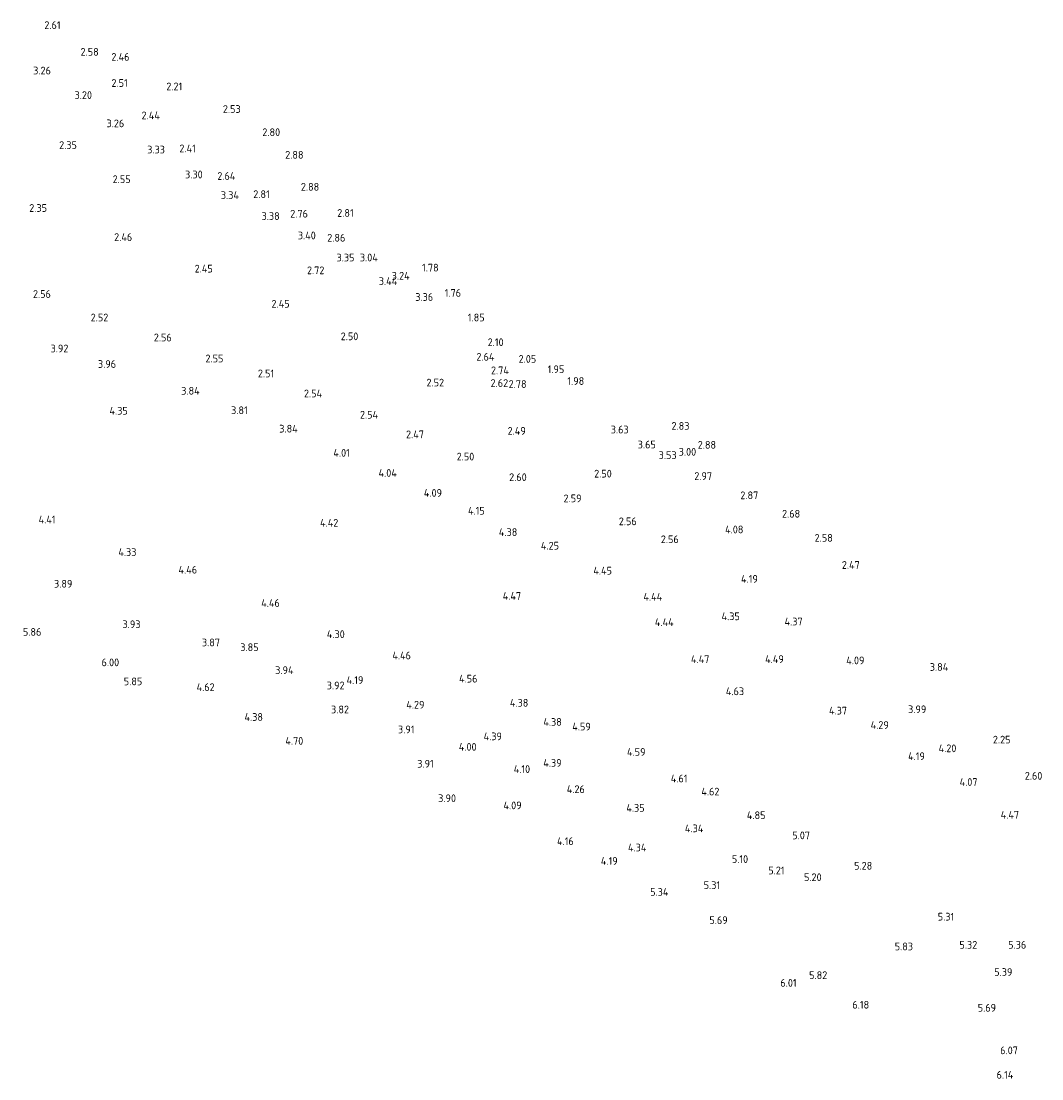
# Model space of a CAD drawing. Extents: x 142114 to 144568, y 416503 to 417776.
# Tile 27 of 33: x 144330 to 144568, y 416503 to 416750. Entities that reach past the tile are written whole.
import ezdxf
from ezdxf.enums import TextEntityAlignment as Align

# ---------------------------------------------------------------- set-up
doc = ezdxf.new("R2010")
doc.units = 0
doc.layers.add('B-ME-OG-HOOGTEPUNT-S', color=7, linetype='Continuous', lineweight=25)
doc.styles.add('NLCS-ISO-ANNOTATIVE-T18', font='NLCS-ISO.ttf', dxfattribs={"height": 1.8})

# ---------------------------------------------------------------- blocks, each defined once
blk = doc.blocks.new('SAL-HOOGTELABEL-SO')
at = {"color": 0, "linetype": 'ByBlock', "lineweight": -2, "style": 'NLCS-ISO-ANNOTATIVE-T18'}
blk.add_attdef('HOOGTE', text='', height=1.8, dxfattribs=at).set_placement((2.79, 0), align=Align.RIGHT)

msp = doc.modelspace()

# ---------------------------------------------------------------- block references
at = {"layer": 'B-ME-OG-HOOGTEPUNT-S'}
for p, values in [((144336.38, 416747.73, 2.61), {'HOOGTE': '2.61'}), ((144345.26, 416741.5, 2.58), {'HOOGTE': '2.58'}), ((144352.42, 416740.34, 2.46), {'HOOGTE': '2.46'}), ((144334.13, 416737.15, 3.26), {'HOOGTE': '3.26'}), ((144352.02, 416734.26, 2.51), {'HOOGTE': '2.51'}), ((144364.71, 416733.46, 2.21), {'HOOGTE': '2.21'}), ((144343.7, 416731.44, 3.2), {'HOOGTE': '3.20'}), ((144378.31, 416728.2, 2.52), {'HOOGTE': '2.53'}), ((144351.21, 416724.86, 3.26), {'HOOGTE': '3.26'}), ((144359.5, 416726.72, 2.44), {'HOOGTE': '2.44'}), ((144387.51, 416722.8, 2.8), {'HOOGTE': '2.80'}), ((144340.18, 416719.8, 2.35), {'HOOGTE': '2.35'}), ((144360.68, 416718.75, 3.33), {'HOOGTE': '3.33'}), ((144367.87, 416719.03, 2.41), {'HOOGTE': '2.41'}), ((144392.95, 416717.54, 2.88), {'HOOGTE': '2.88'}), ((144369.47, 416712.96, 3.3), {'HOOGTE': '3.30'}), ((144377.09, 416712.61, 2.64), {'HOOGTE': '2.64'}), ((144352.68, 416711.86, 2.55), {'HOOGTE': '2.55'}), ((144396.6, 416710.09, 2.88), {'HOOGTE': '2.88'}), ((144377.91, 416708.16, 3.34), {'HOOGTE': '3.34'}), ((144385.08, 416708.37, 2.81), {'HOOGTE': '2.81'}), ((144333.22, 416705.16, 2.35), {'HOOGTE': '2.35'}), ((144387.4, 416703.28, 3.38), {'HOOGTE': '3.38'}), ((144393.98, 416703.83, 2.76), {'HOOGTE': '2.76'}), ((144404.63, 416704, 2.81), {'HOOGTE': '2.81'}), ((144353.06, 416698.38, 2.46), {'HOOGTE': '2.46'}), ((144395.81, 416698.77, 3.4), {'HOOGTE': '3.40'}), ((144402.69, 416698.23, 2.86), {'HOOGTE': '2.86'}), ((144404.81, 416693.61, 3.35), {'HOOGTE': '3.35'}), ((144410.25, 416693.63, 3.04), {'HOOGTE': '3.04'}), ((144371.82, 416691.04, 2.45), {'HOOGTE': '2.45'}), ((144397.81, 416690.65, 2.72), {'HOOGTE': '2.72'}), ((144424.42, 416691.27, 1.77), {'HOOGTE': '1.78'}), ((144414.77, 416688.14, 3.44), {'HOOGTE': '3.44'}), ((144417.66, 416689.37, 3.24), {'HOOGTE': '3.24'}), ((144429.63, 416685.38, 1.76), {'HOOGTE': '1.76'}), ((144334.12, 416685.13, 2.56), {'HOOGTE': '2.56'}), ((144389.71, 416682.87, 2.45), {'HOOGTE': '2.45'}), ((144423.14, 416684.44, 3.36), {'HOOGTE': '3.36'}), ((144347.49, 416679.66, 2.52), {'HOOGTE': '2.52'}), ((144435.12, 416679.67, 1.85), {'HOOGTE': '1.85'}), ((144362.26, 416675.01, 2.56), {'HOOGTE': '2.56'}), ((144405.71, 416675.28, 2.5), {'HOOGTE': '2.50'}), ((144439.54, 416673.91, 2.1), {'HOOGTE': '2.10'}), ((144338.2, 416672.45, 3.92), {'HOOGTE': '3.92'}), ((144437.41, 416670.51, 2.64), {'HOOGTE': '2.64'}), ((144349.3, 416668.83, 3.96), {'HOOGTE': '3.96'}), ((144374.29, 416670.12, 2.55), {'HOOGTE': '2.55'}), ((144447.13, 416670.02, 2.05), {'HOOGTE': '2.05'}), ((144386.11, 416666.64, 2.51), {'HOOGTE': '2.51'}), ((144440.77, 416667.36, 2.74), {'HOOGTE': '2.74'}), ((144453.67, 416667.62, 1.95), {'HOOGTE': '1.95'}), ((144425.68, 416664.51, 2.52), {'HOOGTE': '2.52'}), ((144440.6, 416664.4, 2.62), {'HOOGTE': '2.62'}), ((144444.89, 416664.17, 2.77), {'HOOGTE': '2.78'}), ((144458.31, 416664.87, 1.98), {'HOOGTE': '1.98'}), ((144368.77, 416662.6, 3.84), {'HOOGTE': '3.84'}), ((144397.27, 416661.98, 2.54), {'HOOGTE': '2.54'}), ((144352.02, 416657.96, 4.35), {'HOOGTE': '4.35'}), ((144379.96, 416658.07, 3.81), {'HOOGTE': '3.81'}), ((144410.31, 416657.03, 2.54), {'HOOGTE': '2.54'}), ((144391.6, 416653.78, 3.84), {'HOOGTE': '3.84'}), ((144444.7, 416653.26, 2.49), {'HOOGTE': '2.49'}), ((144468.66, 416653.58, 3.62), {'HOOGTE': '3.63'}), ((144482.81, 416654.42, 2.83), {'HOOGTE': '2.83'}), ((144420.99, 416652.46, 2.47), {'HOOGTE': '2.47'}), ((144474.98, 416650.08, 3.65), {'HOOGTE': '3.65'}), ((144484.38, 416648.4, 3), {'HOOGTE': '3.00'}), ((144489.01, 416650.02, 2.88), {'HOOGTE': '2.88'}), ((144403.73, 416648.15, 4.01), {'HOOGTE': '4.01'}), ((144432.71, 416647.28, 2.5), {'HOOGTE': '2.50'}), ((144479.82, 416647.62, 3.53), {'HOOGTE': '3.53'}), ((144414.68, 416643.48, 4.04), {'HOOGTE': '4.04'}), ((144444.92, 416642.48, 2.6), {'HOOGTE': '2.60'}), ((144464.73, 416643.31, 2.5), {'HOOGTE': '2.50'}), ((144488.09, 416642.75, 2.97), {'HOOGTE': '2.97'}), ((144425.2, 416638.83, 4.09), {'HOOGTE': '4.09'}), ((144457.69, 416637.56, 2.59), {'HOOGTE': '2.59'}), ((144498.84, 416638.27, 2.87), {'HOOGTE': '2.87'}), ((144435.15, 416634.68, 4.15), {'HOOGTE': '4.15'}), ((144508.59, 416633.98, 2.68), {'HOOGTE': '2.68'}), ((144335.2, 416632.64, 4.41), {'HOOGTE': '4.41'}), ((144401.05, 416631.86, 4.42), {'HOOGTE': '4.42'}), ((144470.53, 416632.21, 2.56), {'HOOGTE': '2.56'}), ((144442.73, 416629.7, 4.38), {'HOOGTE': '4.38'}), ((144495.38, 416630.32, 4.08), {'HOOGTE': '4.08'}), ((144452.44, 416626.54, 4.25), {'HOOGTE': '4.25'}), ((144480.32, 416628.03, 2.56), {'HOOGTE': '2.56'}), ((144516.19, 416628.37, 2.58), {'HOOGTE': '2.58'}), ((144354.04, 416625.05, 4.33), {'HOOGTE': '4.33'}), ((144522.47, 416622.05, 2.47), {'HOOGTE': '2.47'}), ((144368.17, 416620.95, 4.46), {'HOOGTE': '4.46'}), ((144464.77, 416620.72, 4.45), {'HOOGTE': '4.45'}), ((144498.74, 416618.8, 4.19), {'HOOGTE': '4.19'}), ((144339.13, 416617.68, 3.89), {'HOOGTE': '3.89'}), ((144443.62, 416614.84, 4.47), {'HOOGTE': '4.47'}), ((144476.46, 416614.64, 4.44), {'HOOGTE': '4.44'}), ((144387.43, 416613.2, 4.46), {'HOOGTE': '4.46'}), ((144494.54, 416610.1, 4.35), {'HOOGTE': '4.35'}), ((144331.91, 416606.46, 5.86), {'HOOGTE': '5.86'}), ((144354.99, 416608.25, 3.93), {'HOOGTE': '3.93'}), ((144479.13, 416608.73, 4.44), {'HOOGTE': '4.44'}), ((144509.16, 416608.87, 4.37), {'HOOGTE': '4.37'}), ((144373.5, 416604.02, 3.87), {'HOOGTE': '3.87'}), ((144402.55, 416605.94, 4.3), {'HOOGTE': '4.30'}), ((144382.48, 416602.9, 3.85), {'HOOGTE': '3.85'}), ((144350.02, 416599.38, 6), {'HOOGTE': '6.00'}), ((144417.96, 416600.98, 4.46), {'HOOGTE': '4.46'}), ((144487.45, 416600.13, 4.47), {'HOOGTE': '4.47'}), ((144504.78, 416600.14, 4.49), {'HOOGTE': '4.49'}), ((144523.56, 416599.83, 4.09), {'HOOGTE': '4.09'}), ((144390.62, 416597.56, 3.94), {'HOOGTE': '3.94'}), ((144543.08, 416598.3, 3.84), {'HOOGTE': '3.84'}), ((144355.4, 416594.95, 5.85), {'HOOGTE': '5.85'}), ((144406.89, 416595.26, 4.19), {'HOOGTE': '4.19'}), ((144433.45, 416595.58, 4.56), {'HOOGTE': '4.56'}), ((144372.26, 416593.61, 4.62), {'HOOGTE': '4.62'}), ((144402.51, 416594, 3.92), {'HOOGTE': '3.92'}), ((144495.54, 416592.64, 4.63), {'HOOGTE': '4.63'}), ((144421.11, 416589.52, 4.29), {'HOOGTE': '4.29'}), ((144445.3, 416589.96, 4.38), {'HOOGTE': '4.38'}), ((144403.54, 416588.41, 3.82), {'HOOGTE': '3.82'}), ((144519.51, 416588.13, 4.37), {'HOOGTE': '4.37'}), ((144537.97, 416588.45, 3.99), {'HOOGTE': '3.99'}), ((144383.51, 416586.66, 4.38), {'HOOGTE': '4.38'}), ((144453.09, 416585.5, 4.38), {'HOOGTE': '4.38'}), ((144459.83, 416584.42, 4.59), {'HOOGTE': '4.59'}), ((144529.23, 416584.79, 4.29), {'HOOGTE': '4.29'}), ((144418.79, 416583.77, 3.91), {'HOOGTE': '3.91'}), ((144439.15, 416582.15, 4.39), {'HOOGTE': '4.39'}), ((144392.89, 416581.1, 4.7), {'HOOGTE': '4.70'}), ((144433.25, 416579.71, 4), {'HOOGTE': '4.00'}), ((144544.97, 416579.37, 4.2), {'HOOGTE': '4.20'}), ((144557.57, 416581.39, 2.25), {'HOOGTE': '2.25'}), ((144472.58, 416578.52, 4.59), {'HOOGTE': '4.59'}), ((144537.64, 416577.53, 4.19), {'HOOGTE': '4.19'}), ((144423.27, 416575.78, 3.91), {'HOOGTE': '3.91'}), ((144445.72, 416574.54, 4.1), {'HOOGTE': '4.10'}), ((144453.04, 416575.97, 4.39), {'HOOGTE': '4.39'}), ((144482.36, 416572.34, 4.61), {'HOOGTE': '4.61'}), ((144564.99, 416572.97, 2.6), {'HOOGTE': '2.60'}), ((144458.45, 416569.84, 4.26), {'HOOGTE': '4.26'}), ((144549.89, 416571.52, 4.07), {'HOOGTE': '4.07'}), ((144428.46, 416567.74, 3.9), {'HOOGTE': '3.90'}), ((144489.79, 416569.29, 4.62), {'HOOGTE': '4.62'}), ((144443.74, 416566.08, 4.09), {'HOOGTE': '4.09'}), ((144472.37, 416565.49, 4.35), {'HOOGTE': '4.35'}), ((144500.52, 416563.79, 4.85), {'HOOGTE': '4.85'}), ((144559.56, 416563.88, 4.47), {'HOOGTE': '4.47'}), ((144486.05, 416560.73, 4.34), {'HOOGTE': '4.34'}), ((144455.87, 416557.74, 4.16), {'HOOGTE': '4.16'}), ((144510.89, 416559.1, 5.07), {'HOOGTE': '5.07'}), ((144472.79, 416556.27, 4.34), {'HOOGTE': '4.34'}), ((144466.1, 416553.14, 4.19), {'HOOGTE': '4.19'}), ((144496.48, 416553.58, 5.1), {'HOOGTE': '5.10'}), ((144504.95, 416550.94, 5.21), {'HOOGTE': '5.21'}), ((144525.38, 416552.02, 5.28), {'HOOGTE': '5.28'}), ((144489.95, 416547.52, 5.31), {'HOOGTE': '5.31'}), ((144513.59, 416549.35, 5.2), {'HOOGTE': '5.20'}), ((144477.92, 416545.93, 5.34), {'HOOGTE': '5.34'}), ((144544.46, 416540.17, 5.31), {'HOOGTE': '5.31'}), ((144491.72, 416539.36, 5.69), {'HOOGTE': '5.69'}), ((144534.87, 416533.24, 5.83), {'HOOGTE': '5.83'}), ((144549.82, 416533.61, 5.32), {'HOOGTE': '5.32'}), ((144561.24, 416533.63, 5.36), {'HOOGTE': '5.36'}), ((144514.9, 416526.55, 5.82), {'HOOGTE': '5.82'}), ((144558.01, 416527.28, 5.39), {'HOOGTE': '5.39'}), ((144507.77, 416524.76, 6.01), {'HOOGTE': '6.01'}), ((144524.66, 416519.67, 6.18), {'HOOGTE': '6.18'}), ((144554.21, 416518.96, 5.69), {'HOOGTE': '5.69'}), ((144559.29, 416509.05, 6.07), {'HOOGTE': '6.07'}), ((144558.23, 416503.35, 6.13), {'HOOGTE': '6.14'})]:
    msp.add_blockref('SAL-HOOGTELABEL-SO', p, dxfattribs=at).add_auto_attribs(values)

doc.saveas('drawing.dxf')
